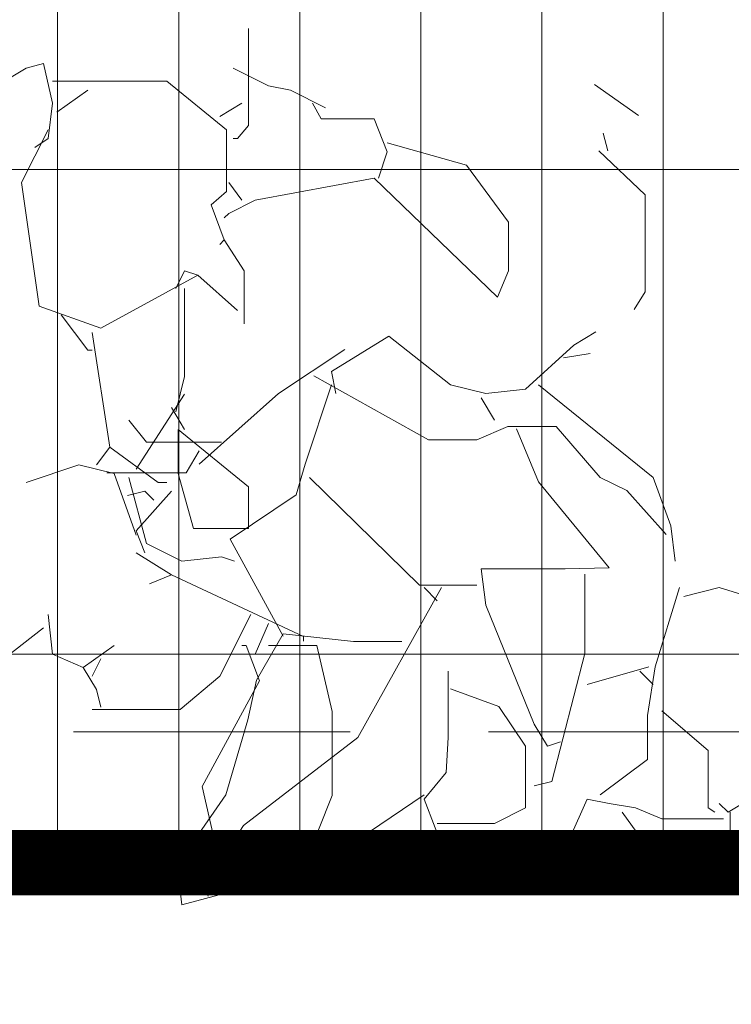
# Model space of a CAD drawing. Header units: millimetres. Extents: x 16698 to 93787, y -21104 to 39413.
# Tile 59 of 256: x 23529 to 23562, y 9741 to 9786. Entities that reach past the tile are written whole.
import ezdxf

# ---------------------------------------------------------------- set-up
doc = ezdxf.new("R2010")
doc.units = ezdxf.units.MM
doc.linetypes.add('HIDDEN', pattern=[9.525, 6.35, -3.175])
for name, color, linetype, lineweight in [('!MODUS_OPIS', 3, 'Continuous', 13), ('__MODUS_ŚCIANY', 2, 'Continuous', 35), ('_MODUS - zielen', 66, 'Continuous', 9), ('Hatch', 4, 'Continuous', 5)]:
    doc.layers.add(name, color=color, linetype=linetype, lineweight=lineweight)

msp = doc.modelspace()

# ---------------------------------------------------------------- hatches: boundary and pattern name
at = {"layer": 'Hatch', "ltscale": 2, "true_color": 0xc7c7c7}
h = msp.add_hatch(dxfattribs=at)
h.set_pattern_fill('GRATE', color=9, scale=7, angle=90)
h.paths.add_polyline_path([(23182.90184, 9824.23322), (23670.94642, 9824.23322), (23670.94642, 9747.23322), (23182.90184, 9747.23322)])

# ---------------------------------------------------------------- linework, layer by layer
at = {"layer": '!MODUS_OPIS', "linetype": 'HIDDEN', "ltscale": 2}
msp.add_lwpolyline([(23639.40184, 9753.23322), (22997.375, 9753.23322)], dxfattribs=at)
at = {"layer": '__MODUS_ŚCIANY', "ltscale": 2, "const_width": 3}
msp.add_lwpolyline([(22482.72843, 9742.23322), (23135.03227, 9742.23322), (23219.34561, 9747.23322), (23815.53999, 9747.23322)], dxfattribs=at)
at = {"layer": '_MODUS - zielen', "transparency": 33554687}
for points in [[(23539.48735, 9785.48564), (23539.48735, 9781.03887), (23538.98295, 9780.43243), (23538.77993, 9780.43243)], [(23529.68493, 9780.02823), (23530.29084, 9780.43243), (23530.49281, 9782.04951), (23530.08887, 9783.86856), (23529.27994, 9783.66646), (23527.25918, 9782.45372), (23526.85524, 9782.85805)], [(23538.77993, 9783.66646), (23540.3978, 9782.85805), (23541.40765, 9782.65582), (23543.02447, 9781.84741)], [(23530.49281, 9783.06015), (23532.7166, 9783.06015), (23535.74826, 9783.06015), (23538.4775, 9780.83677), (23538.4775, 9778.00694), (23537.77008, 9777.40064), (23538.37599, 9775.78355), (23538.17402, 9775.58145)], [(23555.36106, 9782.90516), (23557.38288, 9781.49031)], [(23532.11069, 9782.65582), (23530.69584, 9781.64531)], [(23539.18492, 9782.04951), (23538.17402, 9781.44307)], [(23542.41856, 9782.04951), (23542.8225, 9781.34209), (23545.24825, 9781.34209), (23545.85522, 9779.82612), (23545.45022, 9778.61338)], [(23530.29084, 9780.83677), (23529.07797, 9778.41115), (23529.8869, 9772.75176), (23532.7166, 9771.74112), (23537.16311, 9774.16661), (23536.5572, 9774.36871), (23536.1522, 9773.56017)], [(23555.76606, 9780.68164), (23555.96803, 9779.87323)], [(23545.85522, 9780.23033), (23549.49279, 9779.21969), (23551.41309, 9776.59209), (23551.41309, 9774.36871), (23550.90764, 9773.15596), (23545.24825, 9778.61338), (23539.79083, 9777.60274), (23538.57796, 9776.9963), (23538.37599, 9776.7942)], [(23555.56409, 9779.87323), (23557.68636, 9777.85194), (23557.68636, 9773.40517), (23557.18091, 9772.59676)], [(23538.57796, 9778.41115), (23539.18492, 9777.60274)], [(23538.37599, 9775.78355), (23539.28538, 9774.36871), (23539.28538, 9771.94322)], [(23537.16311, 9774.16661), (23538.98295, 9772.54966)], [(23536.5572, 9773.56017), (23536.5572, 9769.51773), (23536.1522, 9767.90078)], [(23530.89781, 9772.34742), (23532.11069, 9770.73047), (23532.31266, 9770.73047)], [(23532.31266, 9771.53901), (23533.12054, 9766.2837), (23532.51463, 9765.47529)], [(23555.42369, 9771.56819), (23554.41278, 9770.96175), (23552.189, 9768.9406), (23550.37021, 9768.7385), (23548.75339, 9769.1427), (23545.92383, 9771.36609), (23543.29611, 9769.74901), (23543.49808, 9768.7385)], [(23543.90202, 9770.75965), (23540.87035, 9768.7385), (23537.23172, 9765.50447)], [(23555.15909, 9770.57548), (23553.94622, 9770.37324)], [(23542.48717, 9769.54691), (23547.74262, 9766.6161), (23549.96627, 9766.6161), (23551.38112, 9767.22253), (23553.60384, 9767.22253), (23555.62566, 9764.89803), (23556.83853, 9764.29172), (23558.65732, 9762.27044)], [(23543.29611, 9769.1427), (23542.08323, 9765.50447), (23541.67929, 9764.08962), (23538.64657, 9762.06834), (23541.07232, 9757.62156)], [(23552.79596, 9769.1427), (23558.05141, 9764.89803), (23558.85929, 9762.67464), (23559.06126, 9761.05769)], [(23536.5572, 9768.70919), (23534.33341, 9765.27306)], [(23550.16824, 9768.53626), (23550.77415, 9767.52575)], [(23535.95023, 9768.10288), (23536.5572, 9767.09224)], [(23538.24263, 9766.51511), (23534.80703, 9766.51511), (23533.99809, 9767.52575)], [(23536.25372, 9767.09224), (23539.48735, 9764.46465), (23539.48735, 9762.54448), (23536.96114, 9762.54448), (23536.25372, 9765.07095), (23536.25372, 9767.09224)], [(23551.78506, 9767.12142), (23552.79596, 9764.69593), (23556.0296, 9760.75447), (23554.00884, 9760.70398), (23550.16824, 9760.70398), (23550.37021, 9759.03641), (23552.59399, 9753.57926), (23553.1999, 9752.56861), (23553.80581, 9752.77071)], [(23537.23172, 9766.11077), (23536.62581, 9765.10026), (23533.59415, 9765.10026), (23532.98718, 9765.10026)], [(23533.12054, 9766.2837), (23535.34432, 9764.66675), (23535.74826, 9764.66675)], [(23529.27994, 9764.66675), (23531.70569, 9765.47529), (23533.32251, 9765.07095), (23534.33341, 9762.24126)], [(23533.99809, 9764.89803), (23534.80703, 9761.8661), (23536.42384, 9761.05769), (23538.24263, 9761.2598), (23538.8496, 9761.05769)], [(23542.2852, 9764.89803), (23547.33868, 9759.94607), (23549.96627, 9759.94607)], [(23533.92948, 9764.06031), (23534.73735, 9764.26241), (23535.14235, 9763.85821)], [(23535.95023, 9764.26241), (23534.33341, 9762.44336), (23534.73735, 9761.43272)], [(23527.86509, 9763.65611), (23527.36069, 9762.03903), (23527.36069, 9759.00723), (23527.05721, 9757.18805), (23528.27009, 9756.58174), (23530.08887, 9757.99659)], [(23534.33341, 9761.43272), (23535.95023, 9760.42208), (23534.94038, 9760.01787)], [(23535.95023, 9760.42208), (23542.01462, 9757.59238), (23542.01462, 9757.39028)], [(23554.91823, 9760.45126), (23554.91823, 9756.81315), (23553.40187, 9750.95153), (23552.59399, 9750.74943)], [(23548.34853, 9759.84495), (23544.50898, 9752.97282), (23539.25354, 9748.93038), (23537.43475, 9746.10055), (23537.63672, 9745.69635)], [(23547.54065, 9759.84495), (23548.14656, 9759.23851)], [(23559.26323, 9759.84495), (23558.15187, 9756.20685), (23557.79868, 9753.98346), (23557.79868, 9751.96217), (23555.62566, 9750.34523)], [(23559.46626, 9759.44061), (23561.08307, 9759.84495), (23563.7108, 9759.03641), (23564.72065, 9756.61105), (23565.93352, 9756.00474)], [(23530.29084, 9758.60303), (23530.49281, 9756.78384), (23531.90766, 9756.17754), (23533.32251, 9757.18805)], [(23539.58886, 9758.60303), (23538.17402, 9755.7732), (23536.35523, 9754.25724), (23532.31266, 9754.25724)], [(23540.3978, 9758.19869), (23539.79083, 9756.78384)], [(23547.54065, 9750.34523), (23542.48717, 9746.90909), (23536.42384, 9745.29201), (23536.22187, 9747.1112), (23538.4446, 9750.34523), (23539.45551, 9753.78136), (23539.85945, 9755.60041), (23541.07232, 9757.72268), (23544.30701, 9757.36897), (23546.52974, 9757.36897)], [(23538.15777, 9747.23322), (23537.36508, 9750.72012), (23539.9928, 9755.5711), (23539.38689, 9757.18805), (23539.18492, 9757.18805)], [(23540.3978, 9757.18805), (23542.62053, 9757.18805), (23543.32795, 9754.15625), (23543.32795, 9750.31592), (23542.10563, 9747.23322)], [(23532.7166, 9756.58174), (23532.31266, 9755.7732)], [(23531.90766, 9756.17754), (23532.51463, 9755.16689), (23532.7166, 9754.35835)], [(23557.84838, 9756.20685), (23555.01869, 9755.39831)], [(23548.65188, 9756.00474), (23548.65188, 9752.97282), (23548.55142, 9751.35587), (23547.54065, 9750.14312), (23548.55142, 9747.5154), (23548.52538, 9747.23322)], [(23557.44444, 9756.00474), (23558.05141, 9755.39831)], [(23548.75339, 9755.1962), (23550.97612, 9754.38766), (23552.189, 9752.56861), (23552.189, 9749.73879), (23550.77415, 9749.03136), (23548.14656, 9749.03136)], [(23558.45535, 9754.18556), (23560.57762, 9752.36651), (23560.57762, 9749.73879), (23560.8811, 9749.53669)], [(23563.91277, 9747.1112), (23564.51868, 9747.5154), (23564.72065, 9749.13248), (23564.31671, 9750.95153), (23563.50777, 9750.74943), (23561.48701, 9749.53669), (23561.08307, 9749.94102)], [(23561.28504, 9749.23347), (23558.45535, 9749.23347), (23557.24247, 9749.73879), (23556.0296, 9749.94102), (23555.01869, 9750.14312), (23554.21081, 9748.32394), (23554.07457, 9747.23322)], [(23556.63551, 9749.53669), (23558.29172, 9747.23322)], [(23561.58853, 9749.53669), (23561.58853, 9747.23322)]]:
    msp.add_lwpolyline(points, dxfattribs=at)

doc.saveas('drawing.dxf')
